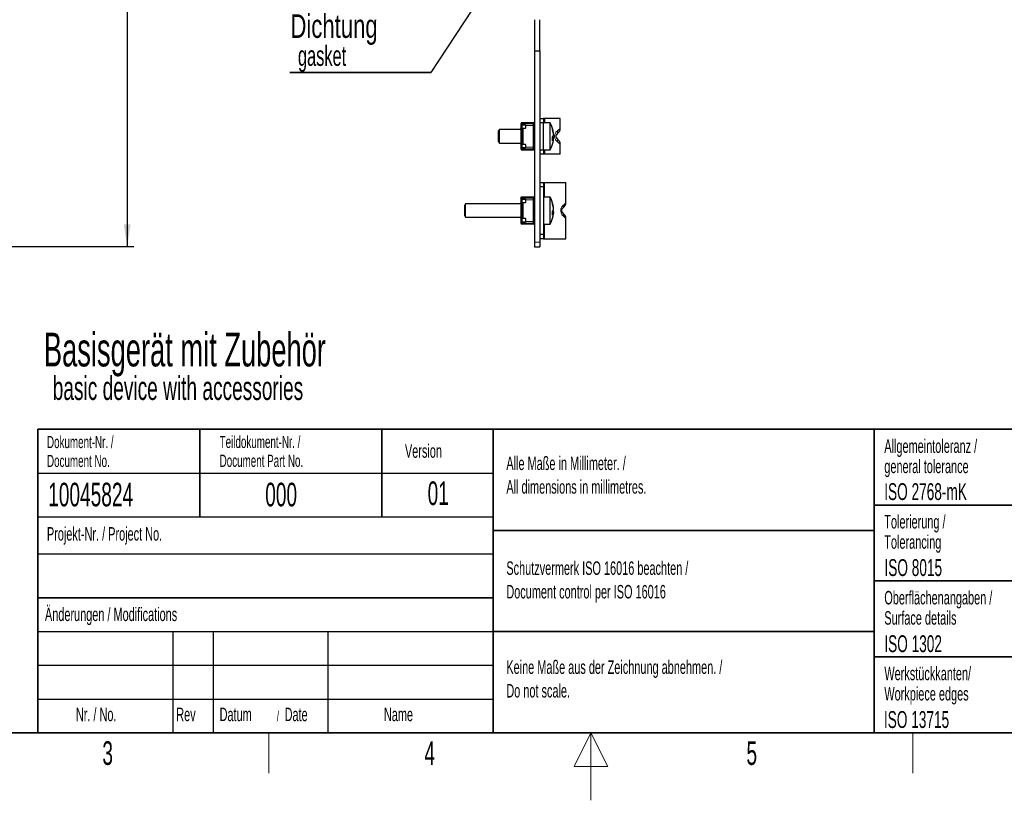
# Paper-space layout 'Blatt3' of a CAD drawing. Header units: millimetres. Extents: x 5 to 418, y 2 to 292.
# Tile 2 of 56: x 132 to 278, y 2 to 118. Entities that reach past the tile are written whole.
import ezdxf

# ---------------------------------------------------------------- set-up
doc = ezdxf.new("R2010")
doc.units = ezdxf.units.MM
doc.layers.add('SLD-0', color=7, linetype='Continuous')
doc.styles.add('SLDTEXTSTYLE0', font='TXT', dxfattribs={"width": 0.605})
doc.styles.add('SLDTEXTSTYLE2', font='TXT', dxfattribs={"width": 0.7})
doc.dimstyles.new('SLDDIMSTYLE0', dxfattribs={"dimtxt": 3.5, "dimasz": 3.302, "dimexe": 0, "dimexo": 0.0625, "dimgap": 0.875, "dimtad": 1, "dimlfac": 3, "dimrnd": 1e-09, "dimzin": 12, "dimdsep": 46, "dimtxsty": 'SLDTEXTSTYLE0', "dimsah": 1, "dimcen": 0.09, "dimadec": 0, "dimazin": 3, "dimtfac": 1, "dimtofl": 0, "dimtmove": 0, "dimatfit": 3, "dimfxl": 1, "dimfrac": 2, "dimtolj": 1, "dimtzin": 12, "dimarcsym": 0})

# ---------------------------------------------------------------- blocks, each defined once
blk = doc.blocks.new('SW_NOTE_0_38')
at = {"layer": 'SLD-0', "color": 0, "attachment_point": 1, "style": 'SLDTEXTSTYLE0'}
for s, insert, char_height in [('Basisgerät mit Zubehör', (0, 6.45), 5), ('basic device with accessories', (1.31, -0.02), 3.5)]:
    blk.add_mtext(s, dxfattribs=dict(at, insert=insert, char_height=char_height))
blk = doc.blocks.new('SW_NOTE_0_41')
at = {"layer": 'SLD-0', "color": 0, "attachment_point": 1, "style": 'SLDTEXTSTYLE0'}
for s, insert, char_height in [('Datum', (0, 2.58), 2), ('/', (8.48, 2.08), 1.5), ('Date', (9.64, 2.58), 2)]:
    blk.add_mtext(s, dxfattribs=dict(at, insert=insert, char_height=char_height))
blk = doc.blocks.new('SW_NOTE_0_42')
at = {"layer": 'SLD-0', "color": 0, "char_height": 2, "attachment_point": 1, "style": 'SLDTEXTSTYLE0'}
for s, insert in [('Alle Maße in Millimeter. /', (0, 2.58)), ('All dimensions in millimetres.', (0, -0.92))]:
    blk.add_mtext(s, dxfattribs=dict(at, insert=insert))
blk = doc.blocks.new('SW_NOTE_0_43')
at = {"layer": 'SLD-0', "color": 0, "char_height": 1.8, "attachment_point": 1, "style": 'SLDTEXTSTYLE0'}
for s, insert in [('Teildokument-Nr. /', (0, 2.32)), ('Document Part No.', (0, -0.48))]:
    blk.add_mtext(s, dxfattribs=dict(at, insert=insert))
blk = doc.blocks.new('SW_NOTE_0_44')
at = {"layer": 'SLD-0', "color": 0, "char_height": 1.8, "attachment_point": 1, "style": 'SLDTEXTSTYLE0'}
for s, insert in [('Dokument-Nr. /', (0, 2.32)), ('Document No.', (0, -0.48))]:
    blk.add_mtext(s, dxfattribs=dict(at, insert=insert))
blk = doc.blocks.new('SW_NOTE_0_45')
at = {"layer": 'SLD-0', "color": 0, "char_height": 2, "attachment_point": 1, "style": 'SLDTEXTSTYLE0'}
for s, insert in [('Keine Maße aus der Zeichnung abnehmen. /', (0, 2.58)), ('Do not scale.', (0, -0.92))]:
    blk.add_mtext(s, dxfattribs=dict(at, insert=insert))
blk = doc.blocks.new('SW_NOTE_0_46')
at = {"layer": 'SLD-0', "color": 0, "char_height": 2, "attachment_point": 1, "style": 'SLDTEXTSTYLE0'}
for s, insert in [('Schutzvermerk ISO 16016 beachten /', (0, 2.58)), ('Document control per ISO 16016', (0, -0.92))]:
    blk.add_mtext(s, dxfattribs=dict(at, insert=insert))
blk = doc.blocks.new('SW_NOTE_0_47')
at = {"layer": 'SLD-0', "color": 0, "char_height": 2, "attachment_point": 1, "style": 'SLDTEXTSTYLE0'}
for s, insert in [('Werkstückkanten/', (0, 2.58)), ('Workpiece edges', (0, -0.42))]:
    blk.add_mtext(s, dxfattribs=dict(at, insert=insert))
blk = doc.blocks.new('SW_NOTE_0_48')
at = {"layer": 'SLD-0', "color": 0, "char_height": 2, "attachment_point": 1, "style": 'SLDTEXTSTYLE0'}
for s, insert in [('Oberflächenangaben /', (0, 2.58)), ('Surface details', (0, -0.42))]:
    blk.add_mtext(s, dxfattribs=dict(at, insert=insert))
blk = doc.blocks.new('SW_NOTE_0_49')
at = {"layer": 'SLD-0', "color": 0, "char_height": 2, "attachment_point": 1, "style": 'SLDTEXTSTYLE0'}
for s, insert in [('Tolerierung /', (0, 2.58)), ('Tolerancing', (0, -0.42))]:
    blk.add_mtext(s, dxfattribs=dict(at, insert=insert))
blk = doc.blocks.new('SW_NOTE_0_50')
at = {"layer": 'SLD-0', "color": 0, "char_height": 2, "attachment_point": 1, "style": 'SLDTEXTSTYLE0'}
for s, insert in [('Allgemeintoleranz /', (0, 2.58)), ('general tolerance', (0, -0.42))]:
    blk.add_mtext(s, dxfattribs=dict(at, insert=insert))
blk = doc.blocks.new('_D_11')
at = {"layer": 'SLD-0', "color": 7}
for p, q in [((115.41, 243.21), (149.24, 243.21)), ((148.24, 243.21), (148.24, 84.04)), ((121.08, 84.04), (149.24, 84.04))]:
    blk.add_line(p, q, dxfattribs=at)
for centre, start, end in [((145.56, 164.27), 63.4349, 116.5651), ((145.56, 162.98), 243.4349, 296.5651)]:
    blk.add_arc(centre, 6.01, start, end, dxfattribs=at)
for points in [[(148.24, 243.21), (147.74, 239.9), (148.75, 239.9)], [(148.24, 84.04), (148.75, 87.34), (147.74, 87.34)]]:
    blk.add_solid(points, dxfattribs=at)
at = {"layer": 'SLD-0', "color": 7, "insert": (143.73, 157.61), "char_height": 3.5, "attachment_point": 1, "rotation": 90, "style": 'SLDTEXTSTYLE0'}
blk.add_mtext('477,5', dxfattribs=at)
blk = doc.blocks.new('SW_NOTE_0_56')
at = {"layer": 'SLD-0', "color": 0}
for p, q in [((-0.07, -4.11), (20.81, -4.11)), ((20.81, -4.11), (-0.07, -4.11)), ((-0.07, -4.11), (20.81, -4.11)), ((20.81, -4.11), (-0.07, -4.11)), ((-0.07, -4.11), (20.81, -4.11)), ((20.81, -4.11), (-0.07, -4.11))]:
    blk.add_line(p, q, dxfattribs=at)
at = {"layer": 'SLD-0', "color": 0, "attachment_point": 1}
for s, insert, char_height, style in [('Dichtung', (0, 4.51), 3.5, 'SLDTEXTSTYLE2'), ('gasket', (1.12, -0.14), 3, 'SLDTEXTSTYLE0')]:
    blk.add_mtext(s, dxfattribs=dict(at, insert=insert, char_height=char_height, style=style))

psp = doc.layouts.new('Blatt3')

# ---------------------------------------------------------------- linework, layer by layer
at = {"color": 7, "linetype": 'Continuous', "lineweight": 25}
for p, q in [((208.6186, 117.6723), (208.6186, 113.0723)), ((209.4519, 113.0723), (209.4519, 117.6723)), ((208.6186, 113.0723), (209.4519, 113.0723)), ((208.6186, 113.0723), (208.6186, 84.7057)), ((209.4519, 113.0723), (209.4519, 84.7057)), ((206.6186, 102.2499), (206.6191, 102.264)), ((206.6186, 102.2499), (206.6186, 102.099)), ((206.7325, 102.4223), (208.5436, 102.4223)), ((206.7686, 102.2499), (206.7713, 102.264)), ((206.7686, 102.2499), (206.7686, 102.099)), ((206.8064, 102.2874), (208.4314, 102.2733)), ((206.9436, 102.099), (206.9436, 102.2862)), ((208.6186, 102.2685), (208.4495, 102.2685)), ((208.4495, 102.2685), (208.4686, 102.2358)), ((208.4686, 102.2358), (208.4686, 102.1677)), ((209.4519, 103.0557), (209.9519, 103.0557)), ((209.9519, 102.389), (209.4519, 102.389)), ((209.9519, 103.0557), (209.9519, 102.389)), ((210.1519, 103.0557), (209.9519, 103.0557)), ((210.9494, 102.389), (209.9519, 102.389)), ((209.9519, 98.389), (209.9519, 102.389)), ((212.4519, 103.0557), (210.1519, 103.0557)), ((210.9494, 102.2718), (210.9494, 102.389)), ((210.9494, 98.389), (210.9494, 102.2718)), ((212.4519, 101.5389), (212.4519, 103.0557)), ((203.4299, 101.389), (203.2853, 101.1845)), ((203.2853, 101.1379), (203.2853, 101.1845)), ((203.2853, 99.5935), (203.2853, 101.1379)), ((206.6186, 101.389), (203.4299, 101.389)), ((203.4299, 101.3304), (203.4299, 101.389)), ((203.4299, 99.389), (203.4299, 101.3304)), ((206.6186, 102.099), (206.6186, 101.4874)), ((206.8103, 102.099), (206.6186, 102.099)), ((206.6186, 101.4874), (206.6186, 101.015)), ((206.6186, 101.015), (206.6186, 100.878)), ((206.6186, 100.878), (206.6186, 99.9)), ((206.7686, 101.4874), (206.7686, 101.015)), ((206.9436, 101.389), (206.7686, 101.389)), ((206.7686, 100.878), (206.7686, 101.015)), ((206.7686, 99.9), (206.7686, 100.878)), ((206.8103, 102.099), (207.2853, 102.099)), ((206.8103, 101.5871), (207.2853, 101.5871)), ((207.2853, 101.5265), (206.8103, 101.5265)), ((206.9436, 99.2515), (206.9436, 101.5265)), ((207.2853, 102.099), (207.2853, 101.5871)), ((207.2853, 101.5265), (207.2853, 101.5871)), ((208.4686, 101.989), (208.4686, 102.1677)), ((208.4686, 98.789), (208.4686, 101.989)), ((208.6186, 101.389), (208.4686, 101.389)), ((211.4454, 100.7513), (211.4651, 100.7513)), ((203.2853, 99.5935), (203.4299, 99.389)), ((203.4299, 99.389), (206.6186, 99.389)), ((206.6186, 99.9), (206.6186, 99.763)), ((206.6186, 99.763), (206.6186, 99.2906)), ((206.6186, 99.2906), (206.6186, 98.679)), ((206.7686, 99.763), (206.7686, 99.9)), ((206.7686, 99.2906), (206.7686, 99.763)), ((206.7686, 99.389), (206.9436, 99.389)), ((208.4686, 99.389), (208.6186, 99.389)), ((211.3148, 100.2178), (211.4651, 100.2178)), ((211.3213, 100.0267), (211.4651, 100.0267)), ((206.6186, 98.679), (206.8103, 98.679)), ((206.6186, 98.679), (206.6186, 98.5281)), ((206.6191, 98.514), (206.6186, 98.5281)), ((208.5436, 98.3557), (206.7325, 98.3557)), ((206.7686, 98.679), (206.7686, 98.5281)), ((206.7713, 98.514), (206.7686, 98.5281)), ((208.4314, 98.5047), (206.8064, 98.4906)), ((206.8103, 99.2515), (207.2853, 99.2515)), ((207.2853, 99.1909), (206.8103, 99.1909)), ((207.2853, 98.679), (206.8103, 98.679)), ((206.9436, 98.4918), (206.9436, 98.679)), ((207.2853, 99.1909), (207.2853, 99.2515)), ((207.2853, 99.1909), (207.2853, 98.679)), ((208.4686, 98.5422), (208.4495, 98.5095)), ((208.4495, 98.5095), (208.6186, 98.5095)), ((208.4686, 98.6103), (208.4686, 98.789)), ((208.4686, 98.6103), (208.4686, 98.5422)), ((209.4519, 98.389), (209.9519, 98.389)), ((209.9519, 98.389), (210.9494, 98.389)), ((209.9519, 98.389), (209.9519, 97.7223)), ((212.4519, 97.7223), (212.4519, 99.2391)), ((209.9519, 97.7223), (209.4519, 97.7223)), ((210.1519, 97.7223), (209.9519, 97.7223)), ((212.4519, 97.7223), (210.1519, 97.7223)), ((209.4519, 93.5557), (209.9519, 93.5557)), ((209.9519, 93.5557), (209.9519, 92.889)), ((209.9519, 93.5557), (210.1001, 93.5557)), ((210.1001, 93.5557), (213.2853, 93.5557)), ((213.2853, 90.5389), (213.2853, 93.5557)), ((209.9519, 92.889), (209.4519, 92.889)), ((209.9519, 92.889), (209.9519, 85.889)), ((206.6186, 91.2499), (206.6191, 91.264)), ((206.6186, 91.2499), (206.6186, 91.099)), ((206.6186, 91.099), (206.6186, 90.4874)), ((206.8103, 91.099), (206.6186, 91.099)), ((206.7325, 91.4223), (208.5436, 91.4223)), ((206.7686, 91.2499), (206.7713, 91.264)), ((206.7686, 91.2499), (206.7686, 91.099)), ((206.8064, 91.2874), (208.4314, 91.2733)), ((206.8103, 91.099), (207.2853, 91.099)), ((206.8103, 90.5871), (207.2853, 90.5871)), ((207.2853, 90.5265), (206.8103, 90.5265)), ((206.9436, 91.099), (206.9436, 91.2862)), ((206.9436, 88.2515), (206.9436, 90.5265)), ((207.2853, 91.099), (207.2853, 90.5871)), ((207.2853, 90.5265), (207.2853, 90.5871)), ((208.6186, 91.2685), (208.4495, 91.2685)), ((208.4495, 91.2685), (208.4686, 91.2358)), ((208.4686, 91.2358), (208.4686, 91.1677)), ((208.4686, 90.989), (208.4686, 91.1677)), ((208.4686, 87.789), (208.4686, 90.989)), ((210.9494, 91.389), (209.9519, 91.389)), ((210.9494, 87.389), (210.9494, 91.389)), ((198.4299, 90.389), (198.2853, 90.1845)), ((198.2853, 88.5935), (198.2853, 90.1845)), ((206.6186, 90.389), (198.4299, 90.389)), ((198.4299, 88.389), (198.4299, 90.389)), ((206.6186, 90.4874), (206.6186, 90.015)), ((206.6186, 90.015), (206.6186, 89.878)), ((206.6186, 89.878), (206.6186, 88.9)), ((206.7686, 90.4874), (206.7686, 90.015)), ((206.9436, 90.389), (206.7686, 90.389)), ((206.7686, 89.878), (206.7686, 90.015)), ((206.7686, 88.9), (206.7686, 89.878)), ((208.6186, 90.2875), (208.4686, 90.2875)), ((211.3129, 89.2245), (211.4651, 89.2245)), ((211.444, 89.7544), (211.4651, 89.7544)), ((198.2853, 88.5935), (198.4299, 88.389)), ((198.4299, 88.389), (206.6186, 88.389)), ((206.6186, 88.9), (206.6186, 88.763)), ((206.6186, 88.763), (206.6186, 88.2906)), ((206.6186, 88.2906), (206.6186, 87.679)), ((206.6186, 87.679), (206.8103, 87.679)), ((206.6186, 87.679), (206.6186, 87.5281)), ((206.7686, 88.763), (206.7686, 88.9)), ((206.7686, 88.2906), (206.7686, 88.763)), ((206.7686, 88.389), (206.9436, 88.389)), ((206.7686, 87.679), (206.7686, 87.5281)), ((206.8103, 88.2515), (207.2853, 88.2515)), ((207.2853, 88.1908), (206.8103, 88.1908)), ((207.2853, 87.679), (206.8103, 87.679)), ((206.9436, 87.4918), (206.9436, 87.679)), ((207.2853, 88.1908), (207.2853, 88.2515)), ((207.2853, 88.1908), (207.2853, 87.679)), ((208.4686, 88.4905), (208.6186, 88.4905)), ((208.4686, 87.6103), (208.4686, 87.789)), ((208.4686, 87.6103), (208.4686, 87.5422)), ((211.3211, 89.0236), (211.4651, 89.0236)), ((213.2853, 85.2223), (213.2853, 88.2391)), ((206.6191, 87.514), (206.6186, 87.5281)), ((208.5436, 87.3557), (206.7325, 87.3557)), ((206.7713, 87.514), (206.7686, 87.5281)), ((208.4314, 87.5047), (206.8064, 87.4906)), ((208.4686, 87.5422), (208.4495, 87.5095)), ((208.4495, 87.5095), (208.6186, 87.5095)), ((209.9519, 87.389), (210.9494, 87.389)), ((208.6186, 84.7057), (208.6186, 84.039)), ((209.4519, 85.889), (209.9519, 85.889)), ((209.9519, 85.2223), (209.4519, 85.2223)), ((209.4519, 84.7057), (209.4519, 84.039)), ((209.9519, 85.889), (209.9519, 85.2223)), ((209.9519, 85.2223), (210.1001, 85.2223)), ((210.1001, 85.2223), (213.2853, 85.2223)), ((208.6186, 84.039), (209.4519, 84.039))]:
    psp.add_line(p, q, dxfattribs=at)
at = {"color": 7, "linetype": 'Continuous', "lineweight": 18}
for p, q in [((206.6191, 102.264), (206.7713, 102.264)), ((210.1519, 102.389), (210.1519, 103.0557)), ((206.7686, 101.015), (206.6186, 101.015)), ((206.7686, 100.878), (206.6186, 100.878)), ((206.8103, 101.5871), (206.8103, 102.099)), ((207.2853, 101.989), (208.4686, 101.989)), ((206.7686, 99.9), (206.6186, 99.9)), ((206.6186, 99.763), (206.7686, 99.763)), ((206.7713, 98.514), (206.6191, 98.514)), ((206.8103, 98.679), (206.8103, 99.1909)), ((208.4686, 98.789), (207.2853, 98.789)), ((210.1519, 97.7223), (210.1519, 98.389)), ((210.1001, 93.5557), (210.1001, 91.389)), ((206.6191, 91.264), (206.7713, 91.264)), ((206.8103, 90.5871), (206.8103, 91.099)), ((207.2853, 90.989), (208.4686, 90.989)), ((206.7686, 90.015), (206.6186, 90.015)), ((206.7686, 89.878), (206.6186, 89.878)), ((206.7686, 88.9), (206.6186, 88.9)), ((206.6186, 88.763), (206.7686, 88.763)), ((206.8103, 87.679), (206.8103, 88.1908)), ((208.4686, 87.789), (207.2853, 87.789)), ((206.7713, 87.514), (206.6191, 87.514)), ((210.1001, 87.389), (210.1001, 85.2223)), ((208.6186, 84.7057), (209.4519, 84.7057))]:
    psp.add_line(p, q, dxfattribs=at)
at = {"color": 7, "linetype": 'Continuous', "lineweight": 25, "flags": 128}
for points in [[(212.2078, 100.9497), (212.1711, 100.913), (212.0619, 100.8037), (211.8829, 100.6247)], [(211.8829, 100.1533), (212.0619, 99.9742), (212.1711, 99.865), (212.2078, 99.8283)], [(211.4651, 89.2245), (211.456, 89.1237), (211.444, 89.0236)], [(213.0412, 89.9497), (213.0048, 89.9133), (212.8961, 89.8045), (212.7162, 89.6247)], [(212.7162, 89.1533), (212.8961, 88.9735), (213.0048, 88.8647), (213.0412, 88.8283)]]:
    psp.add_lwpolyline(points, dxfattribs=at)
at = {"color": 7, "linetype": 'Continuous', "lineweight": 18, "flags": 128}
for points in [[(212.0367, 101.214), (212.2655, 101.393), (212.405, 101.5022), (212.4519, 101.5389)], [(212.4519, 99.2391), (212.405, 99.2758), (212.2655, 99.385), (212.0367, 99.564)], [(212.9175, 90.214), (213.121, 90.3938), (213.2441, 90.5025), (213.2853, 90.5389)], [(213.2853, 88.2391), (213.2441, 88.2755), (213.121, 88.3842), (212.9175, 88.564)]]:
    psp.add_lwpolyline(points, dxfattribs=at)
at = {"color": 7, "linetype": 'Continuous', "lineweight": 25}
for centre, radius, start, end in [((206.8061, 102.2499), 0.1875, 113.102176, 175.677969), ((206.8061, 102.2499), 0.0375, 89.503945, 157.863726), ((208.4311, 102.2358), 0.0375, 60.650865, 89.503945), ((208.4539, 102.2577), 0.1875, 28.57006, 61.42994), ((207.4853, 100.389), 4, 12.121851, 30), ((208.6561, 101.8098), 0.1875, 180, 270), ((207.9163, 100.4821), 3.5591, 4.338577, 17.486399), ((210.8795, 101.4559), 0.4419, 347.508339, 12.491661), ((207.9163, 100.2909), 3.559, 4.338489, 17.486486), ((211.6186, 101.5389), 0.8333, 315, 0), ((207.4853, 100.389), 4, 330, 347.878149), ((210.8416, 100.7108), 0.6415, 317.015454, 346.418673), ((207.9211, 100.0067), 3.4002, 355.5008, 4.4992), ((210.8416, 100.1773), 0.6415, 317.015454, 346.418673), ((210.9168, 100.0961), 0.5617, 12.520186, 31.431389), ((207.9266, 100.2945), 3.5487, 347.873228, 355.671597), ((207.9331, 100.485), 3.5422, 352.149993, 355.675028), ((211.6186, 99.2391), 0.8333, 0, 45), ((206.8061, 98.5281), 0.1875, 184.322031, 246.897824), ((206.8061, 98.5281), 0.0375, 202.136274, 270.496055), ((208.4311, 98.5422), 0.0375, 270.496055, 299.349135), ((208.6561, 98.9682), 0.1875, 90, 180), ((208.4539, 98.5203), 0.1875, 298.57006, 331.42994), ((206.8061, 91.2499), 0.1875, 113.102176, 175.677969), ((206.8061, 91.2499), 0.0375, 89.503945, 157.863726), ((208.4311, 91.2358), 0.0375, 60.650865, 89.503945), ((208.6561, 90.8098), 0.1875, 180, 270), ((208.4539, 91.2577), 0.1875, 28.57006, 61.42994), ((207.4853, 89.389), 4, 11.524087, 30), ((207.9615, 89.4867), 3.5138, 4.369495, 17.600282), ((210.8338, 90.4487), 0.4876, 348.109434, 11.890566), ((212.4519, 90.5389), 0.8333, 315, 0), ((207.9616, 89.2858), 3.5137, 4.369329, 17.600448), ((210.7965, 89.7056), 0.6858, 318.600779, 347.183439), ((207.9668, 88.9872), 3.3545, 355.470241, 4.529759), ((210.8763, 89.1012), 0.6016, 11.825631, 28.576369), ((208.6561, 87.9682), 0.1875, 90, 180), ((207.4853, 89.389), 4, 330, 348.475913), ((210.7965, 89.1757), 0.6858, 318.600779, 347.183439), ((207.9724, 89.2898), 3.5028, 348.473158, 355.641141), ((212.4519, 88.2391), 0.8333, 0, 45), ((206.8061, 87.5281), 0.1875, 184.322031, 246.897824), ((206.8061, 87.5281), 0.0375, 202.136274, 270.496055), ((208.4311, 87.5422), 0.0375, 270.496055, 299.349135), ((208.4539, 87.5203), 0.1875, 298.57006, 331.42994)]:
    psp.add_arc(centre, radius, start, end, dxfattribs=at)
at = {"color": 7, "linetype": 'Continuous', "lineweight": 18}
for centre, radius, start, end in [((211.4164, 101.0612), 0.6388, 316.901962, 13.83955), ((211.4164, 99.7168), 0.6388, 346.16045, 43.098038), ((212.198, 90.1308), 0.7243, 315.679285, 6.594924), ((212.198, 88.6472), 0.7243, 353.405438, 44.319762)]:
    psp.add_arc(centre, radius, start, end, dxfattribs=at)
at = {"color": 7, "linetype": 'Continuous', "lineweight": 25}
for points, knots in [([(206.6186, 101.4874), (206.6197, 101.5039), (206.6218, 101.5371), (206.6473, 101.5668), (206.69, 101.5811), (206.7451, 101.5865), (206.7875, 101.5869), (206.8103, 101.5871)], [0, 0, 0, 0, 0.21369576, 0.42887024, 0.61337249, 0.79220164, 1, 1, 1, 1]), ([(206.7686, 101.4874), (206.7693, 101.494), (206.7704, 101.5048), (206.7796, 101.5164), (206.7904, 101.5232), (206.8013, 101.5261), (206.8081, 101.5264), (206.8103, 101.5265)], [0, 0, 0, 0, 0.34244977, 0.55982107, 0.73814782, 0.91759937, 1, 1, 1, 1]), ([(206.8103, 99.1909), (206.789, 99.191), (206.7466, 99.1914), (206.6904, 99.1966), (206.6491, 99.2106), (206.6256, 99.2369), (206.6191, 99.2659), (206.6187, 99.2855), (206.6186, 99.2906)], [0, 0, 0, 0, 0.19357223, 0.38728372, 0.57642904, 0.75532283, 0.93696101, 1, 1, 1, 1]), ([(206.8103, 99.2515), (206.8063, 99.2518), (206.7985, 99.2523), (206.7879, 99.2562), (206.7782, 99.2629), (206.7701, 99.2742), (206.7691, 99.2847), (206.7686, 99.2906)], [0, 0, 0, 0, 0.15006022, 0.29973778, 0.45817814, 0.6946563, 1, 1, 1, 1]), ([(211.8829, 100.6247), (211.8677, 100.6085), (211.8449, 100.5842), (211.8133, 100.5265), (211.7976, 100.4812), (211.79, 100.4487), (211.7858, 100.4146), (211.7849, 100.3856), (211.7865, 100.3551), (211.7918, 100.319), (211.809, 100.2575), (211.844, 100.1956), (211.8683, 100.1691), (211.8829, 100.1533)], [0, 0, 0, 0, 0.24342814, 0.36533288, 0.4102773, 0.45551933, 0.47954111, 0.50377079, 0.52510484, 0.55473902, 0.60726867, 0.76576538, 1, 1, 1, 1]), ([(206.6186, 90.4874), (206.6197, 90.5039), (206.6218, 90.5371), (206.6473, 90.5668), (206.69, 90.5811), (206.7451, 90.5865), (206.7875, 90.5869), (206.8103, 90.5871)], [0, 0, 0, 0, 0.21369676, 0.42886542, 0.61336988, 0.79220136, 1, 1, 1, 1]), ([(206.7686, 90.4874), (206.7693, 90.494), (206.7704, 90.5048), (206.7796, 90.5164), (206.7904, 90.5232), (206.8013, 90.5261), (206.8081, 90.5264), (206.8103, 90.5265)], [0, 0, 0, 0, 0.34245825, 0.55979733, 0.73815658, 0.91759733, 1, 1, 1, 1]), ([(212.7162, 89.6247), (212.6929, 89.6035), (212.6653, 89.5784), (212.6293, 89.4772), (212.6214, 89.4364), (212.6189, 89.4076), (212.6184, 89.3895), (212.6189, 89.3711), (212.6207, 89.3485), (212.6272, 89.3082), (212.6574, 89.2169), (212.6894, 89.1817), (212.7117, 89.1581), (212.7162, 89.1533)], [0, 0, 0, 0, 0.37549277, 0.4440457, 0.47859376, 0.49034889, 0.49965735, 0.50897878, 0.52120517, 0.54280348, 0.61095625, 0.92058945, 1, 1, 1, 1]), ([(206.8103, 88.1908), (206.789, 88.191), (206.7466, 88.1914), (206.6904, 88.1966), (206.6491, 88.2106), (206.6256, 88.2369), (206.6191, 88.2659), (206.6187, 88.2855), (206.6186, 88.2906)], [0, 0, 0, 0, 0.19357111, 0.38728095, 0.57642881, 0.75531496, 0.93696008, 1, 1, 1, 1]), ([(206.8103, 88.2515), (206.8063, 88.2518), (206.7985, 88.2523), (206.7879, 88.2562), (206.7782, 88.2629), (206.7701, 88.2742), (206.7691, 88.2847), (206.7686, 88.2906)], [0, 0, 0, 0, 0.15005414, 0.29972674, 0.45819594, 0.694661, 1, 1, 1, 1])]:
    psp.add_open_spline(points, degree=3, knots=knots, dxfattribs=at)
at = {"color": 7, "linetype": 'Continuous', "lineweight": 18}
for points, knots in [([(212.0367, 99.564), (211.9674, 99.6233), (211.8468, 99.7263), (211.693, 99.9593), (211.6256, 100.1554), (211.5977, 100.3268), (211.5987, 100.4508), (211.6246, 100.6196), (211.6855, 100.8018), (211.8404, 101.0454), (211.9608, 101.1488), (212.0367, 101.214)], [0, 0, 0, 0, 0.1893664, 0.32956519, 0.41973966, 0.4602539, 0.54620798, 0.56780403, 0.67333568, 0.79409505, 1, 1, 1, 1]), ([(212.9175, 88.564), (212.8464, 88.6323), (212.7456, 88.729), (212.6126, 88.9683), (212.5481, 89.1642), (212.5253, 89.373), (212.5396, 89.5579), (212.5903, 89.7557), (212.7023, 89.9856), (212.8234, 90.1275), (212.8985, 90.1965), (212.9175, 90.214)], [0, 0, 0, 0, 0.23535934, 0.33335198, 0.42865246, 0.49432112, 0.55992061, 0.62626954, 0.7379179, 0.93358069, 1, 1, 1, 1])]:
    psp.add_open_spline(points, degree=3, knots=knots, dxfattribs=at)
at = {"layer": 'SLD-0', "color": 7}
psp.add_line((203.2853, 125.0797), (193.2555, 109.8573), dxfattribs=at)
at = {"layer": 'SLD-0', "lineweight": 35}
for p, q in [((135, 57), (408, 57)), ((135, 57), (135, 12)), ((159, 57), (159, 44)), ((186, 57), (186, 44)), ((202.5, 57), (202.5, 12)), ((259, 57), (259, 12)), ((259, 45.75), (288, 45.75)), ((202.5, 42), (259, 42)), ((259, 34.5), (288, 34.5)), ((135, 32), (202.5, 32)), ((202.5, 27), (259, 27)), ((259, 23.25), (288, 23.25)), ((26, 12), (408, 12)), ((135, 12), (408, 12))]:
    psp.add_line(p, q, dxfattribs=at)
at = {"layer": 'SLD-0'}
for p, q in [((135, 50.5), (202.5, 50.5)), ((135, 38.5), (202.5, 38.5)), ((135, 27), (202.5, 27)), ((155, 27), (155, 12)), ((161, 27), (161, 12)), ((178, 27), (178, 12)), ((135, 22), (202.5, 22)), ((135, 17), (202.5, 17))]:
    psp.add_line(p, q, dxfattribs=at)
at = {"layer": 'SLD-0', "lineweight": 25}
psp.add_line((135, 44), (202.5, 44), dxfattribs=at)
at = {"layer": 'SLD-0', "lineweight": 18}
for p, q in [((169.25, 6), (169.25, 12)), ((217, 12), (214.5, 7)), ((217, 2), (217, 12)), ((219.5, 7), (217, 12)), ((264.75, 6), (264.75, 12)), ((214.5, 7), (219.5, 7))]:
    psp.add_line(p, q, dxfattribs=at)

# ---------------------------------------------------------------- block references
at = {"layer": 'SLD-0', "color": 7}
for name, p in [('SW_NOTE_0_56', (172.448, 113.9668)), ('SW_NOTE_0_38', (135.896, 64.8456))]:
    psp.add_blockref(name, p, dxfattribs=at)
at = {"layer": 'SLD-0'}
for name, p in [('SW_NOTE_0_44', (136.354, 53.6688)), ('SW_NOTE_0_43', (161.9554, 53.687)), ('SW_NOTE_0_50', (260.5044, 52.9003)), ('SW_NOTE_0_42', (204.464, 50.3607)), ('SW_NOTE_0_49', (260.5023, 41.7004)), ('SW_NOTE_0_46', (204.464, 34.8277)), ('SW_NOTE_0_48', (260.5028, 30.4451)), ('SW_NOTE_0_45', (204.464, 20.1509)), ('SW_NOTE_0_47', (260.5091, 19.2125)), ('SW_NOTE_0_41', (161.9462, 13.1463))]:
    psp.add_blockref(name, p, dxfattribs=at)

# ---------------------------------------------------------------- texts
at = {"layer": 'SLD-0', "style": 'SLDTEXTSTYLE0'}
for s, insert, char_height, attachment_point in [('Version', (189.4285, 54.7601), 2, 1), ('10045824', (136.5297, 49.0581), 3.5, 1), ('000', (168.711, 49.0581), 3.5, 1), ('01', (194.3683, 49.2527), 3.5, 2), ('ISO 2768-mK', (260.4941, 48.9932), 2.5, 1), ('Projekt-Nr. / Project No.', (136.3454, 42.4834), 2, 1), ('ISO 8015', (260.5278, 37.733), 2.5, 1), ('Änderungen / Modifications', (136.0531, 30.5619), 2, 1), ('ISO 1302', (260.5038, 26.453), 2.5, 1), ('Nr. / No.', (140.6365, 15.7244), 2, 1), ('Rev', (155.5183, 15.7244), 2, 1), ('Name', (186.3108, 15.729), 2, 1), ('ISO 13715', (260.4473, 15.216), 2.5, 1), ('3', (145.3527, 10.743), 3.5, 2), ('4', (193.1027, 10.743), 3.5, 2), ('5', (240.8527, 10.743), 3.5, 2)]:
    psp.add_mtext(s, dxfattribs=dict(at, insert=insert, char_height=char_height, attachment_point=attachment_point))

# ---------------------------------------------------------------- dimensions: what is measured, and where the dimension line sits
at = {"layer": 'SLD-0', "color": 7}
dim = psp.add_linear_dim(base=(148.2441, 84.039), p1=(115.4107, 243.2056), p2=(121.0774, 84.039), angle=90, text='(<>)', dimstyle='SLDDIMSTYLE0', dxfattribs=at)
dim.commit()
dim.dimension.update_dxf_attribs({"geometry": '_D_11', "text_midpoint": (148.2441, 163.6223), "dimtype": 160})

doc.saveas('drawing.dxf')
